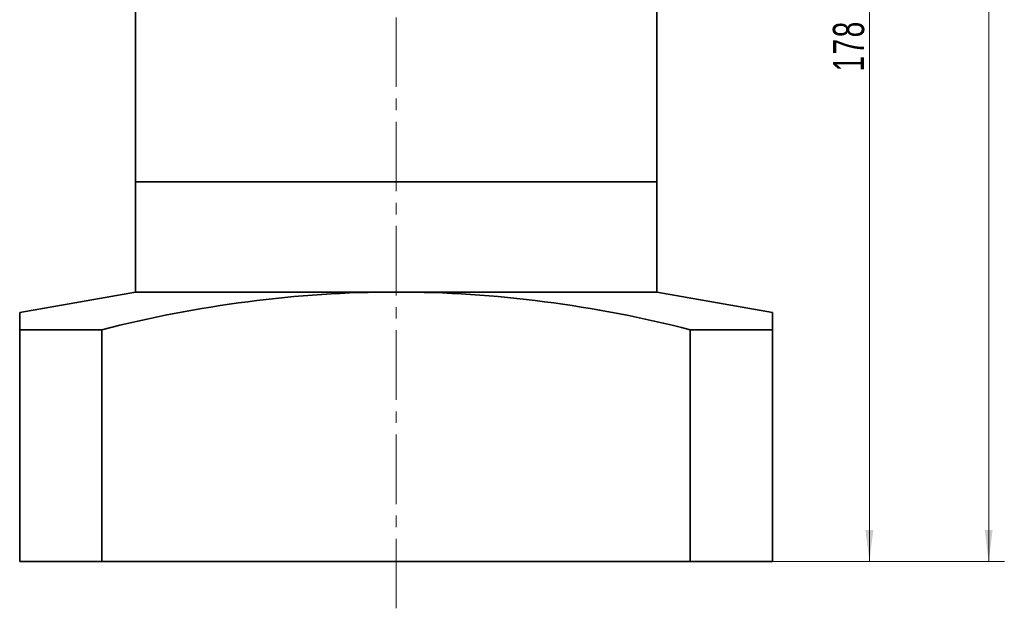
# Model space of a CAD drawing. Header units: millimetres. Extents: x 1110 to 2087, y -85 to 606.
# Tile 4 of 6: x 1654 to 1824, y 237 to 338. Entities that reach past the tile are written whole.
import ezdxf

# ---------------------------------------------------------------- set-up
doc = ezdxf.new("R2010")
doc.units = ezdxf.units.MM
doc.linetypes.add('点画线', pattern=[18, 12, -2, 2, -2])
doc.layers.get('0').update_dxf_attribs({"lineweight": 35})
for name, color, linetype, lineweight in [('EB0', 7, 'Continuous', 35), ('EB0_1', 7, 'Continuous', 35), ('中心线层', 1, '点画线', 18), ('尺寸线层', 3, 'Continuous', 18), ('粗实线层_1', 7, 'Continuous', 35)]:
    doc.layers.add(name, color=color, linetype=linetype, lineweight=lineweight)
doc.styles.add('标准', font='txt', dxfattribs={"width": 0.667})
doc.dimstyles.new('a4-1-1', dxfattribs={"dimtxt": 3, "dimasz": 3, "dimexe": 1.5, "dimexo": 0, "dimgap": 0.5, "dimtad": 1, "dimdec": 3, "dimdsep": 46, "dimtxsty": '标准', "dimblk": '_CAXARROW', "dimcen": 0, "dimdle": 6, "dimazin": 2, "dimtfac": 0.707107, "dimtdec": 3, "dimtix": 1, "dimtmove": 2, "dimatfit": 3, "dimfxl": 0, "dimfrac": 2, "dimtolj": 1, "dimarcsym": 0})

# ---------------------------------------------------------------- blocks, each defined once
blk = doc.blocks.new('*X23')
at = {"layer": '尺寸线层', "linetype": 'Continuous'}
for points in [[(1800.39, 422.71), (1801.07, 417.31), (1799.72, 417.31)], [(1800.39, 244.71), (1801.07, 250.11), (1799.72, 250.11)]]:
    blk.add_hatch(color=0, dxfattribs=at).paths.add_polyline_path(points, flags=0)
at = {"layer": '尺寸线层', "color": 0, "linetype": 'Continuous'}
for p, q in [((1776.66, 422.71), (1803.09, 422.71)), ((1800.39, 422.71), (1800.39, 244.71)), ((1783.66, 244.71), (1803.09, 244.71))]:
    blk.add_line(p, q, dxfattribs=at)
at = {"layer": '尺寸线层', "color": 0, "insert": (1796.82, 333.71), "char_height": 5.4, "width": 14.0022, "attachment_point": 5, "rotation": 90, "line_spacing_factor": 1.15057, "style": '标准'}
blk.add_mtext('\\T1.1;178', dxfattribs=at)
blk = doc.blocks.new('_CAXARROW')
blk.add_hatch(color=0).paths.add_polyline_path([(0, 0), (-1, 0.125), (-1, -0.125)], flags=0)
blk = doc.blocks.new('*X24')
at = {"layer": '尺寸线层', "linetype": 'Continuous'}
for points in [[(1820.99, 477.71), (1821.66, 472.31), (1820.31, 472.31)], [(1820.99, 244.71), (1821.66, 250.11), (1820.31, 250.11)]]:
    blk.add_hatch(color=0, dxfattribs=at).paths.add_polyline_path(points, flags=0)
at = {"layer": '尺寸线层', "color": 0, "linetype": 'Continuous'}
for p, q in [((1773.66, 477.71), (1823.69, 477.71)), ((1820.99, 477.71), (1820.99, 244.71)), ((1783.66, 244.71), (1823.69, 244.71))]:
    blk.add_line(p, q, dxfattribs=at)
at = {"layer": '尺寸线层', "color": 0, "insert": (1817.41, 361.21), "char_height": 5.4, "width": 14.4695, "attachment_point": 5, "rotation": 90, "line_spacing_factor": 1.15057, "style": '标准'}
blk.add_mtext('\\T1.1;233', dxfattribs=at)

msp = doc.modelspace()

# ---------------------------------------------------------------- linework, layer by layer
at = {"layer": 'EB0'}
for p, q in [((1673.6606, 344.7106), (1673.6606, 310.2106)), ((1763.6606, 344.7106), (1763.6606, 310.2106)), ((1763.6606, 310.2106), (1673.6606, 310.2106)), ((1763.6606, 310.2106), (1673.6606, 310.2106)), ((1763.6606, 310.2106), (1673.6606, 310.2106)), ((1763.6606, 310.2106), (1673.6606, 310.2106))]:
    msp.add_line(p, q, dxfattribs=at)
at = {"layer": 'EB0_1'}
for p, q in [((1763.6606, 310.2106), (1673.6606, 310.2106)), ((1763.6606, 310.2106), (1673.6606, 310.2106)), ((1673.6606, 310.2106), (1673.6606, 291.2106)), ((1763.6606, 310.2106), (1763.6606, 291.2106))]:
    msp.add_line(p, q, dxfattribs=at)
at = {"layer": '中心线层'}
msp.add_line((1718.6606, 236.6169), (1718.6606, 480.7058), dxfattribs=at)
at = {"layer": '粗实线层_1'}
for p, q in [((1653.6606, 287.684), (1673.6606, 291.2106)), ((1763.6606, 291.2106), (1673.6606, 291.2106)), ((1783.6606, 287.684), (1763.6606, 291.2106)), ((1653.6606, 244.7102), (1653.6606, 287.684)), ((1783.6606, 244.7102), (1783.6606, 287.684)), ((1653.6606, 284.7102), (1667.8546, 284.7102)), ((1667.8546, 244.7102), (1667.8546, 284.7102)), ((1769.4666, 244.7102), (1769.4666, 284.7102)), ((1783.6606, 284.7102), (1769.4666, 284.7102)), ((1783.6606, 244.7102), (1653.6606, 244.7102))]:
    msp.add_line(p, q, dxfattribs=at)
msp.add_open_spline([(1769.4666, 284.7102), (1752.9262, 288.9427), (1718.6606, 293.4784), (1684.3951, 288.9427), (1667.8546, 284.7102)], degree=3, dxfattribs=at)

# ---------------------------------------------------------------- dimensions: what is measured, and where the dimension line sits
at = {"layer": '尺寸线层'}
for base, p1, picture, middle in [((1820.9852, 244.7102), (1773.6606, 477.7106), '*X24', (1817.4144, 361.2104)), ((1800.3944, 244.7102), (1776.6606, 422.7106), '*X23', (1796.8236, 333.7104))]:
    dim = msp.add_linear_dim(base=base, p1=p1, p2=(1783.6606, 244.7102), angle=270, dimstyle='a4-1-1', override={"dimsah": 1, "dimtfill": 1, "dimtzin": 8}, dxfattribs=at)
    dim.commit()
    dim.dimension.update_dxf_attribs({"geometry": picture, "text_midpoint": middle})

doc.saveas('drawing.dxf')
